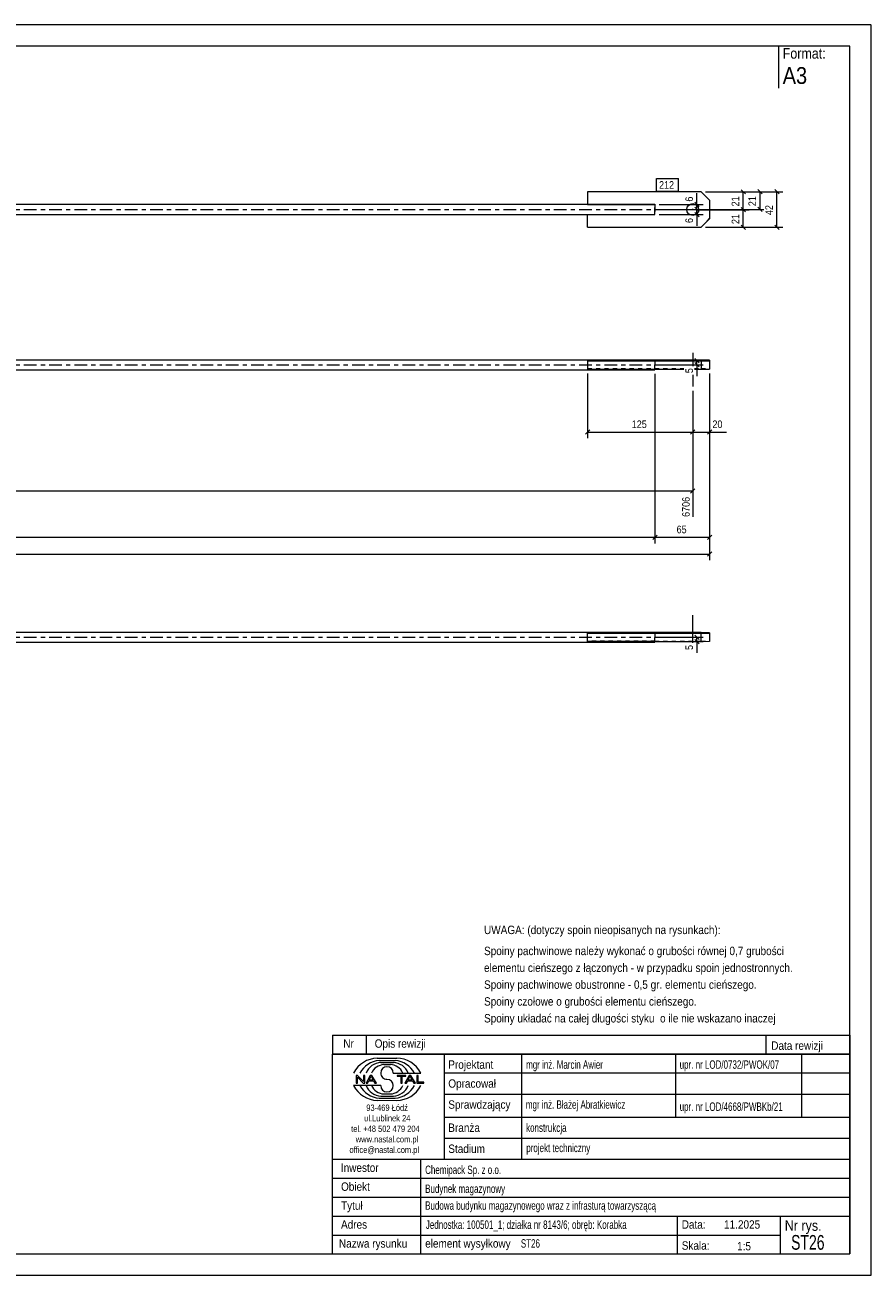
# Model space of a CAD drawing. Header units: millimetres. Extents: x 0 to 420, y 0 to 297.
# Tile 2 of 2: x 219 to 420, y 0 to 297. Entities that reach past the tile are written whole.
import ezdxf

# ---------------------------------------------------------------- set-up
doc = ezdxf.new("R2010")
doc.units = ezdxf.units.MM
for name, pattern in [('XKITLINE00', [0]), ('XKITLINE01', [4, 1, -1, 1, -1]), ('XKITLINE03', [6, 3, -1, 1, -1])]:
    doc.linetypes.add(name, pattern=pattern)
for name, color, linetype, lineweight in [('Arkusz rysunku', 3, 'Continuous', 0), ('Element', 2, 'Continuous', 0), ('Inny typ obiektu', 7, 'Continuous', 0), ('Wymiar', 4, 'Continuous', 0), ('Znak elementu', 2, 'Continuous', 0), ('Śruba', 3, 'Continuous', 0)]:
    doc.layers.add(name, color=color, linetype=linetype, lineweight=lineweight)
doc.styles.add('ARIAL', font='ARIAL.TTF')

msp = doc.modelspace()

# ---------------------------------------------------------------- linework, layer by layer
at = {"layer": 'Arkusz rysunku', "linetype": 'XKITLINE00', "lineweight": 0}
for p, q in [((420, 297), (0, 297)), ((420, 297), (415, 297)), ((420, 0), (420, 297)), ((415, 292), (5, 292)), ((415, 5), (415, 292)), ((5, 5), (415, 5)), ((0, 0), (420, 0))]:
    msp.add_line(p, q, dxfattribs=at)
at = {"layer": 'Element', "linetype": 'XKITLINE00', "lineweight": 0}
for p, q in [((379.62, 257.4), (352.62, 257.4)), ((352.62, 257.4), (352.62, 254.36)), ((379.62, 257.36), (352.62, 257.36)), ((379.62, 257.36), (379.62, 257.4)), ((379.62, 257.4), (381.62, 255.4)), ((381.62, 255.36), (379.62, 257.36)), ((352.62, 254.38), (200.62, 254.38)), ((352.62, 254.36), (368.62, 254.36)), ((368.62, 254.36), (368.62, 253.64)), ((368.62, 252.67), (368.62, 253.64)), ((368.62, 251.96), (368.62, 252.67)), ((381.62, 255.4), (381.62, 250.96)), ((200.62, 251.98), (368.62, 251.98)), ((352.62, 248.96), (352.62, 251.98)), ((352.62, 251.96), (368.62, 251.96)), ((379.62, 248.96), (381.62, 250.96)), ((352.62, 248.96), (379.62, 248.96)), ((200.62, 217.48), (368.62, 217.48)), ((368.62, 217.25), (352.62, 217.25)), ((352.62, 217.25), (352.62, 217.18)), ((352.62, 217.18), (379.62, 217.18)), ((352.62, 217.18), (352.62, 215.19)), ((368.62, 217.48), (368.62, 217.27)), ((379.62, 217.37), (368.62, 217.37)), ((368.62, 217.25), (368.62, 217.27)), ((381.62, 217.33), (379.62, 217.37)), ((379.62, 217.18), (381.62, 217.23)), ((379.62, 217.18), (379.62, 215.19)), ((381.62, 217.23), (381.62, 217.33)), ((381.62, 217.23), (381.62, 215.23)), ((200.62, 215.08), (368.62, 215.08)), ((352.62, 215.19), (375.5, 215.19)), ((368.62, 215.08), (368.62, 215.19)), ((378.02, 215.19), (379.62, 215.19)), ((379.62, 215.19), (381.62, 215.23)), ((200.62, 152.74), (368.62, 152.74)), ((352.62, 150.44), (352.62, 152.51)), ((368.62, 152.51), (352.62, 152.51)), ((379.62, 152.44), (352.62, 152.44)), ((368.62, 152.74), (368.62, 152.53)), ((379.62, 152.63), (368.62, 152.63)), ((368.62, 152.53), (368.62, 152.51)), ((381.62, 152.58), (379.62, 152.63)), ((379.62, 152.44), (381.62, 152.49)), ((379.62, 150.44), (379.62, 152.44)), ((381.62, 152.58), (381.62, 150.49)), ((200.62, 150.34), (368.62, 150.34)), ((379.62, 150.44), (352.62, 150.44)), ((368.62, 150.34), (368.62, 150.44)), ((381.62, 150.49), (379.62, 150.44))]:
    msp.add_line(p, q, dxfattribs=at)
at = {"layer": 'Element', "linetype": 'XKITLINE03', "lineweight": 0}
for p, q in [((200.62, 253.18), (378.62, 253.18)), ((200.62, 216.28), (378.62, 216.28)), ((200.62, 151.54), (378.62, 151.54))]:
    msp.add_line(p, q, dxfattribs=at)
at = {"layer": 'Element', "linetype": 'XKITLINE01', "lineweight": 0}
for p, q in [((352.62, 254.4), (368.62, 254.4)), ((368.62, 254.38), (352.62, 254.38)), ((368.62, 254.36), (368.62, 254.4)), ((368.62, 254.4), (368.62, 254.36)), ((368.62, 254.38), (368.62, 253.64)), ((368.62, 253.64), (368.62, 252.67)), ((368.62, 251.98), (368.62, 252.67)), ((352.62, 251.98), (352.62, 252)), ((352.62, 252), (368.62, 252)), ((352.62, 251.98), (352.62, 252)), ((379.62, 249), (381.62, 251)), ((352.62, 249), (379.62, 249)), ((379.62, 248.96), (379.62, 249)), ((368.62, 217.37), (352.62, 217.37)), ((352.62, 217.37), (352.62, 217.3)), ((352.62, 217.37), (352.62, 217.18)), ((352.62, 217.3), (368.62, 217.3)), ((368.62, 217.27), (368.62, 217.3)), ((368.62, 215.25), (368.62, 217.3)), ((368.62, 217.27), (368.62, 215.08)), ((379.62, 217.18), (379.62, 217.37)), ((381.62, 217.33), (381.62, 217.23)), ((352.62, 215.37), (375.5, 215.37)), ((352.62, 215.31), (368.62, 215.31)), ((352.62, 215.25), (368.62, 215.25)), ((378.02, 215.37), (379.62, 215.37)), ((379.62, 215.37), (381.62, 215.33)), ((352.62, 152.51), (352.62, 152.63)), ((352.62, 152.63), (352.62, 152.56)), ((368.62, 152.63), (352.62, 152.63)), ((352.62, 152.51), (352.62, 152.56)), ((352.62, 152.56), (368.62, 152.56)), ((352.62, 152.44), (352.62, 152.51)), ((368.62, 152.53), (368.62, 152.56)), ((368.62, 152.56), (368.62, 152.53)), ((368.62, 152.53), (368.62, 152.38)), ((368.62, 152.51), (368.62, 150.51)), ((368.62, 150.44), (368.62, 152.38)), ((379.62, 152.63), (379.62, 152.44)), ((381.62, 152.49), (381.62, 152.58)), ((352.62, 150.56), (352.62, 150.63)), ((352.62, 150.63), (379.62, 150.63)), ((368.62, 150.56), (352.62, 150.56)), ((352.62, 150.44), (352.62, 150.51)), ((352.62, 150.51), (368.62, 150.51)), ((368.62, 150.51), (368.62, 150.56)), ((379.62, 150.63), (381.62, 150.59)), ((381.62, 150.59), (381.62, 150.49))]:
    msp.add_line(p, q, dxfattribs=at)
at = {"layer": 'Inny typ obiektu', "linetype": 'XKITLINE00', "lineweight": 0}
for p, q in [((398, 292), (398, 282)), ((292, 57), (292, 52.5)), ((292, 57), (415, 57)), ((300, 57), (300, 52.5)), ((395, 57), (395, 52.5)), ((415, 57), (415, 52.5)), ((415, 52.5), (292, 52.5)), ((292, 5), (292, 52.5)), ((292, 52.5), (415, 52.5)), ((302.62, 51.49), (307.23, 51.5)), ((303.07, 50.99), (306.86, 51)), ((303.46, 50.49), (306.45, 50.49)), ((318.5, 52.5), (318.5, 27.5)), ((337, 27.5), (337, 52.5)), ((373.5, 52.5), (373.5, 37.5)), ((403.5, 52.5), (403.5, 37.5)), ((415, 52.5), (415, 5)), ((304.2, 49.98), (305.73, 49.99)), ((306.42, 47.99), (312.98, 47.99)), ((318.5, 48), (415, 48)), ((303.43, 45.01), (297, 45.01)), ((297.93, 47.44), (297.57, 47.44)), ((297.57, 47.44), (297.57, 45.56)), ((297.57, 45.56), (297.9, 45.56)), ((297.9, 47.04), (299.29, 45.56)), ((297.9, 45.56), (297.9, 47.04)), ((299.31, 45.96), (297.93, 47.44)), ((299.29, 45.56), (299.65, 45.56)), ((299.65, 47.44), (299.31, 47.44)), ((299.31, 47.44), (299.31, 45.96)), ((299.65, 45.56), (299.65, 47.44)), ((300.96, 47.44), (299.94, 45.56)), ((299.94, 45.56), (300.31, 45.56)), ((300.31, 45.56), (300.61, 46.13)), ((300.61, 46.13), (301.71, 46.13)), ((300.71, 46.33), (301.14, 47.24)), ((301.6, 46.33), (300.71, 46.33)), ((301.33, 47.44), (300.96, 47.44)), ((301.14, 47.24), (301.6, 46.33)), ((302.41, 45.56), (301.33, 47.44)), ((301.71, 46.13), (302.02, 45.56)), ((302.02, 45.56), (302.41, 45.56)), ((309.43, 47.44), (307.34, 47.44)), ((307.34, 47.44), (307.34, 47.22)), ((307.34, 47.22), (308.21, 47.22)), ((308.21, 47.22), (308.21, 45.56)), ((308.21, 45.56), (308.56, 45.56)), ((308.56, 45.56), (308.56, 47.22)), ((308.56, 47.22), (309.43, 47.22)), ((310.21, 47.44), (309.2, 45.56)), ((309.2, 45.56), (309.57, 45.56)), ((309.43, 47.22), (309.43, 47.44)), ((309.57, 45.56), (309.86, 46.13)), ((309.86, 46.13), (310.96, 46.13)), ((309.96, 46.33), (310.39, 47.24)), ((310.86, 46.33), (309.96, 46.33)), ((310.59, 47.44), (310.21, 47.44)), ((310.4, 47.24), (310.39, 47.24)), ((310.4, 47.24), (310.86, 46.33)), ((311.67, 45.56), (310.59, 47.44)), ((310.96, 46.13), (311.27, 45.56)), ((311.27, 45.56), (311.67, 45.56)), ((312.36, 47.44), (312.01, 47.44)), ((312.01, 47.44), (312.01, 45.56)), ((312.01, 45.56), (313.66, 45.56)), ((312.36, 45.78), (312.36, 47.44)), ((313.66, 45.78), (312.36, 45.78)), ((313.66, 45.56), (313.66, 45.78)), ((303.07, 42.01), (306.86, 42)), ((303.46, 42.51), (306.45, 42.51)), ((304.2, 43.02), (305.73, 43.01)), ((318.5, 43), (415, 43)), ((302.62, 41.51), (307.23, 41.5)), ((318.5, 37.5), (415, 37.5)), ((318.5, 32.5), (415, 32.5)), ((292, 27.5), (415, 27.5)), ((313, 5), (313, 27.5)), ((292, 23), (415, 23)), ((292, 18.5), (415, 18.5)), ((292, 14), (415, 14)), ((374, 5), (374, 14)), ((398.5, 5), (398.5, 14)), ((292, 9.5), (398.5, 9.5)), ((292, 5), (415, 5))]:
    msp.add_line(p, q, dxfattribs=at)
for centre, radius, start, end in [((302.72, 45.08), 6.42, 90.8317, 153.0136), ((303.67, 45), 6.02, 95.7347, 150.2266), ((306.22, 46.41), 4.08, 22.7023, 86.7527), ((306.24, 44.98), 6.04, 29.8256, 84.1252), ((307.25, 45.07), 6.43, 27.0191, 90.199), ((303.7, 46.42), 4.07, 93.3428, 157.3393), ((304.33, 46.6), 3.38, 92.229, 155.8008), ((304.92, 47.99), 1.49, 0.0741, 179.9259), ((304.92, 47.99), 1.49, 179.9259, 270), ((305.59, 46.6), 3.39, 24.2351, 87.5913), ((302.72, 47.92), 6.42, 206.9864, 269.1683), ((303.67, 48), 6.02, 209.7734, 264.2653), ((303.7, 46.58), 4.07, 202.6607, 266.6572), ((304.33, 46.4), 3.38, 204.1992, 267.771), ((304.92, 45.01), 1.49, 180.0741, 359.9259), ((304.92, 45), 1.49, 0.0741, 90), ((305.59, 46.4), 3.39, 272.4087, 335.7649), ((306.22, 46.59), 4.08, 273.2473, 337.2977), ((306.24, 48.02), 6.04, 275.8748, 330.1744), ((307.25, 47.93), 6.43, 269.801, 332.9809)]:
    msp.add_arc(centre, radius, start, end, dxfattribs=at)
at = {"layer": 'Wymiar', "linetype": 'XKITLINE00', "lineweight": 0}
for p, q in [((378.62, 254.36), (378.62, 257.04)), ((378.62, 254.36), (378.62, 257.04)), ((380.62, 257.36), (391.06, 257.36)), ((382.62, 257.4), (399.06, 257.4)), ((382.62, 257.4), (395.06, 257.4)), ((389.11, 257.86), (390.13, 256.85)), ((389.62, 253.12), (389.62, 257.36)), ((393.11, 257.91), (394.13, 256.89)), ((393.62, 253.18), (393.62, 257.4)), ((397.11, 257.91), (398.13, 256.89)), ((397.62, 248.96), (397.62, 257.4)), ((369.62, 254.36), (380.06, 254.36)), ((369.62, 253.18), (394.5, 253.18)), ((369.62, 253.18), (380.06, 253.18)), ((369.62, 253.18), (380.06, 253.18)), ((378.11, 254.87), (379.13, 253.85)), ((378.11, 253.69), (379.13, 252.67)), ((378.11, 253.69), (379.13, 252.67)), ((378.11, 252.47), (379.13, 251.45)), ((378.62, 253.18), (378.62, 254.36)), ((378.62, 251.96), (378.62, 253.18)), ((378.62, 253.12), (391.06, 253.12)), ((378.62, 253.12), (391.06, 253.12)), ((389.11, 253.63), (390.13, 252.61)), ((389.11, 253.63), (390.13, 252.61)), ((389.62, 248.96), (389.62, 253.12)), ((393.11, 253.69), (394.13, 252.67)), ((369.62, 251.96), (380.06, 251.96)), ((378.62, 251.96), (378.62, 249.27)), ((378.62, 251.96), (378.62, 249.27)), ((380.62, 248.96), (391.06, 248.96)), ((382.62, 248.96), (399.06, 248.96)), ((389.11, 249.47), (390.13, 248.45)), ((397.11, 249.47), (398.13, 248.45)), ((369.62, 217.25), (380.06, 217.25)), ((378.11, 217.76), (379.13, 216.74)), ((378.62, 216.28), (378.62, 217.25)), ((352.62, 214.19), (352.62, 198.84)), ((368.62, 214.08), (368.62, 173.84)), ((368.62, 214.08), (368.62, 173.84)), ((369.62, 216.28), (380.06, 216.28)), ((378.11, 216.79), (379.13, 215.77)), ((378.62, 216.28), (378.62, 213.59)), ((378.62, 216.28), (378.62, 213.59)), ((381.62, 214.23), (381.62, 169.84)), ((381.62, 214.23), (381.62, 173.84)), ((381.62, 214.23), (381.62, 198.84)), ((377.62, 210.08), (377.62, 180.12)), ((377.62, 210.08), (377.62, 198.84)), ((377.62, 210.08), (377.62, 198.84)), ((353.13, 200.79), (352.11, 199.77)), ((352.62, 200.28), (377.62, 200.28)), ((378.13, 200.79), (377.11, 199.77)), ((378.13, 200.79), (377.11, 199.77)), ((377.62, 200.28), (381.62, 200.28)), ((382.13, 200.79), (381.11, 199.77)), ((381.62, 200.28), (385.64, 200.28)), ((381.62, 200.28), (385.64, 200.28)), ((31.62, 186.28), (377.62, 186.28)), ((378.13, 186.79), (377.11, 185.77)), ((31.62, 175.28), (368.62, 175.28)), ((369.13, 175.79), (368.11, 174.77)), ((369.13, 175.79), (368.11, 174.77)), ((368.62, 175.28), (381.62, 175.28)), ((382.13, 175.79), (381.11, 174.77)), ((18.62, 171.28), (381.62, 171.28)), ((382.13, 171.79), (381.11, 170.77)), ((369.62, 151.54), (380.06, 151.54)), ((378.11, 152.04), (379.13, 151.03)), ((378.62, 150.51), (378.62, 151.54)), ((369.62, 150.51), (380.06, 150.51)), ((378.11, 151.02), (379.13, 150)), ((378.62, 150.51), (378.62, 147.82)), ((378.62, 150.51), (378.62, 147.82))]:
    msp.add_line(p, q, dxfattribs=at)
at = {"layer": 'Znak elementu', "linetype": 'XKITLINE00', "lineweight": 0}
for p, q in [((369.01, 260.5), (374.22, 260.5)), ((369.01, 257.5), (369.01, 260.5)), ((374.22, 257.5), (374.22, 260.5)), ((369.01, 257.5), (374.22, 257.5))]:
    msp.add_line(p, q, dxfattribs=at)
at = {"layer": 'Śruba', "linetype": 'XKITLINE00', "lineweight": 0}
for p, q in [((377.62, 253.12), (377.62, 253.29)), ((377.62, 219.08), (377.62, 215.96)), ((377.62, 213.91), (377.62, 211.08)), ((377.62, 150.19), (377.62, 156.74))]:
    msp.add_line(p, q, dxfattribs=at)
msp.add_circle((377.62, 253.16), 1.4, dxfattribs=at)

# ---------------------------------------------------------------- texts
at = {"layer": 'Inny typ obiektu', "style": 'ARIAL'}
for s, height, width, p in [('Format:', 2.5, 0.85, (399, 289)), ('A3', 4, 0.85, (399, 283)), ('UWAGA: (dotyczy spoin nieopisanych na rysunkach):', 2, 0.85, (328, 81)), ('Spoiny pachwinowe należy wykonać o grubości równej 0,7 grubości', 2, 0.85, (328, 76)), ('elementu cieńszego z łączonych - w przypadku spoin jednostronnych.', 2, 0.85, (328, 72)), ('Spoiny pachwinowe obustronne - 0,5 gr. elementu cieńszego.', 2, 0.85, (328, 68)), ('Spoiny czołowe o grubości elementu cieńszego.', 2, 0.85, (328, 64)), ('Spoiny układać na całej długości styku  o ile nie wskazano inaczej', 2, 0.85, (328, 60)), ('Nr', 2, 0.85, (294.54, 54)), ('Opis rewizji', 2, 0.85, (302, 54)), ('Data rewizji', 2, 0.85, (396.28, 53.5)), ('Projektant', 2, 0.85, (319.5, 49)), ('mgr inż. Marcin Awier', 2, 0.68, (338, 49)), ('upr. nr LOD/0732/PWOK/07', 2, 0.68, (374.5, 49)), ('Opracował', 2, 0.85, (319.5, 44.5)), ('Sprawdzający', 2, 0.85, (319.5, 39.5)), ('mgr inż. Błażej Abratkiewicz', 2, 0.68, (337.94, 39.5)), ('93-469 Łódź', 1.5, 0.85, (300, 39)), ('upr. nr LOD/4668/PWBKb/21', 2, 0.68, (374.5, 39)), ('ul.Lublinek 24', 1.5, 0.85, (299.5, 36.5)), ('Branża', 2, 0.85, (319.5, 34)), ('konstrukcja', 2, 0.68, (338, 34)), ('tel. +48 502 479 204', 1.5, 0.85, (296.41, 34)), ('www.nastal.com.pl', 1.5, 0.85, (297.5, 31.5)), ('office@nastal.com.pl', 1.5, 0.85, (296, 29)), ('Stadium', 2, 0.85, (319.5, 29)), ('projekt techniczny', 2, 0.68, (338.04, 29.19)), ('Inwestor', 2, 0.85, (293.96, 24.5)), ('Chemipack Sp. z o.o.', 2, 0.68, (314, 24)), ('Obiekt', 2, 0.85, (294, 20)), ('Budynek magazynowy', 2, 0.68, (314, 19.5)), ('Tytuł', 2, 0.85, (294, 15.5)), ('Budowa budynku magazynowego wraz z infrasturą towarzyszącą', 2, 0.68, (314, 15.5)), ('Adres', 2, 0.85, (294, 11)), ('Jednostka: 100501_1; działka nr 8143/6; obręb: Korabka', 2, 0.68, (314.16, 10.96)), ('Data:', 2, 0.85, (375, 11)), ('11.2025', 2, 0.85, (385.06, 11)), ('Nr rys.', 2.5, 0.85, (399.5, 10.5)), ('ST26', 3.5, 0.68, (401, 6)), ('Nazwa rysunku', 2, 0.85, (293.5, 6.5)), ('element wysyłkowy', 2, 0.85, (314, 6.5)), ('ST26', 2, 0.68, (336.75, 6.5)), ('Skala:', 2, 0.85, (375, 6)), ('1:5', 2, 0.85, (388.16, 5.85))]:
    msp.add_text(s, height=height, dxfattribs=dict(at, width=width)).set_placement(p)
at = {"layer": 'Wymiar', "style": 'ARIAL', "width": 0.85}
for s, p in [('6', (377.66, 255.03)), ('21', (388.66, 253.9)), ('21', (392.66, 253.95)), ('42', (396.66, 251.84)), ('6', (377.66, 249.95)), ('21', (388.66, 249.7)), ('5', (377.66, 214.27)), ('6706', (376.9, 180.12)), ('5', (377.66, 148.5))]:
    msp.add_text(s, height=1.8, rotation=90.0002, dxfattribs=at).set_placement(p)
for s, p in [('125', (363.12, 201.24)), ('20', (382.3, 201.24)), ('65', (373.78, 176.24))]:
    msp.add_text(s, height=1.8, dxfattribs=at).set_placement(p)
at = {"layer": 'Znak elementu', "style": 'ARIAL', "width": 0.85}
msp.add_text('212', height=1.8, dxfattribs=at).set_placement((369.61, 258.1))

doc.saveas('drawing.dxf')
